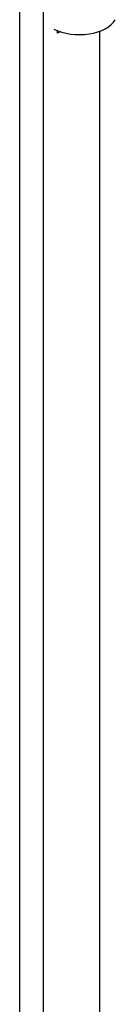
# Model space of a CAD drawing. Header units: inches. Extents: x 0.1 to 81.1, y -11 to 52.7.
# Tile 27 of 31: x 71.7 to 72.2, y 30 to 35.1. Entities that reach past the tile are written whole.
import ezdxf

# ---------------------------------------------------------------- set-up
doc = ezdxf.new("R2010")
doc.units = ezdxf.units.IN
doc.header["$LTSCALE"] = 4.869794
doc.header["$MEASUREMENT"] = 0
doc.layers.add('Visible Edges(ANSI)', color=7, linetype='Continuous', lineweight=25)
doc.layers.add('Visible Tangent Edges(ANSI)', color=7, linetype='Continuous', lineweight=25)

msp = doc.modelspace()

# ---------------------------------------------------------------- linework, layer by layer
at = {"layer": 'Visible Edges(ANSI)'}
for p, q in [((71.8861, 35.0204), (71.8861, 35.0342)), ((71.9006, 35.0287), (71.8861, 35.0204)), ((72.1053, 35.0309), (72.1053, 23.1998))]:
    msp.add_line(p, q, dxfattribs=at)
msp.add_ellipse((71.9999, 35.1269), major_axis=(0.1969, 0), ratio=0.57735, start_param=3.983372, end_param=5.96475, dxfattribs=at)
at = {"layer": 'Visible Tangent Edges(ANSI)'}
for p, q in [((71.6909, 19.2857), (71.6909, 38.8816)), ((71.8125, 38.8816), (71.8125, 19.2857))]:
    msp.add_line(p, q, dxfattribs=at)

doc.saveas('drawing.dxf')
